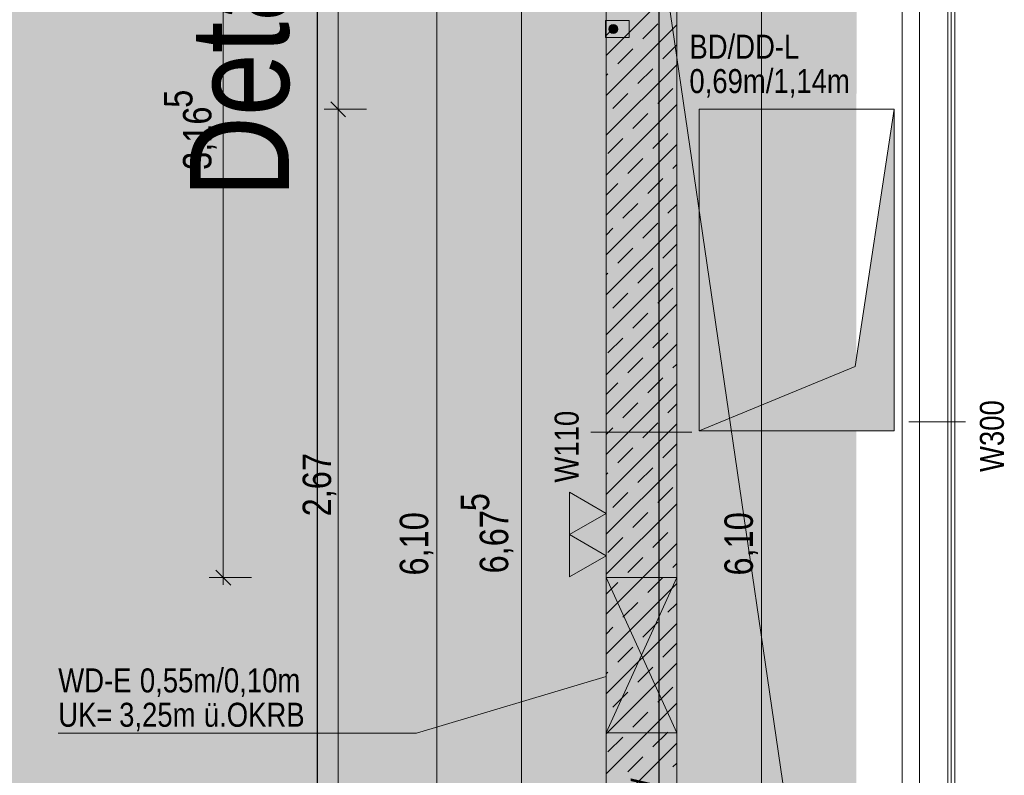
# Model space of a CAD drawing. Extents: x -620 to 300, y 62 to 1112.
# Tile 66 of 95: x -518 to -448, y 693 to 747. Entities that reach past the tile are written whole.
import ezdxf
from ezdxf.lldxf.tags import DXFTag

# ---------------------------------------------------------------- set-up
doc = ezdxf.new("R2010")
doc.units = 0
doc.layers.get('0').update_dxf_attribs({"lineweight": 13})
for name, color, linetype, lineweight, true_color in [('00 -Bauelemente -Dämmung innen', 7, 'Continuous', 9, 0xff7fe6), ('00 -Bauelemente -Gipskarton', 7, 'Continuous', 9, 0xff7fe6), ('30 -34 Innenwände- 1 tragend', 7, 'Continuous', 13, 0xdd0806), ('30 -34 Innenwände- 11 Durchbruch', 4, 'Continuous', 9, 0x00ffff), ('30 -34 Innenwände- 2 nichttragend', 7, 'Continuous', 18, 0xff7fe6), ('30 -35 Decken- 11 Durchbruch', 5, 'Continuous', 15, 0x0000ff), ('70 -72 Beschriftung- 1 Beschriftung allgemein', 7, 'Continuous', 9, 0xff6633), ('70 -72 Beschriftung- 2 Beschriftung Bauteile', 7, 'Continuous', 9, 0x9999ff), ('70 -76 Bemaßung- 2 Allgemein', 9, 'Continuous', 5, 0x808080), ('E_Leerrohr 32', 7, 'Continuous', 9, 0x00b300), ('E_Leerrohr Umrandung', 7, 'Continuous', 13, 0xffffff), ('E_Leerrohr_Detailnummer', 1, 'Continuous', 25, 0xff0000), ('E_Leerrohrdose 32', 7, 'Continuous', 9, 0x99ff99), ('iwb_Layout BA_Markierung', 7, 'Continuous', 9, 0xbadcdc), ('iwb_Schraffur_BW', 7, 'Continuous', 13, 0x7400e8), ('iwb_Sichtbeton', 2, 'Continuous', 50, 0xffff00), ('iwb_Sichtbeton-Shading', 2, 'Continuous', 50, 0xffff00)]:
    doc.layers.add(name, color=color, linetype=linetype, lineweight=lineweight, true_color=true_color)
for name, color, linetype, lineweight in [('70 -71 Achsen- 1 Gebäudeachsen', 7, 'STRICHPUNKT2-A06G9S5N8I', 18), ('70 -75 Raumstempel- 3 Wandstempel', 7, 'Continuous', 50), ('Keine', 7, 'Continuous', 9)]:
    doc.layers.add(name, color=color, linetype=linetype, lineweight=lineweight)
doc.styles.get("Standard").update_dxf_attribs({"font": 'ARIALN.TTF'})
tags = doc.linetypes.add('grob-A06G9S5M8I', pattern=[14, 3, -8, 3]).pattern_tags.tags
tags[8:9] = [DXFTag(74, 4), DXFTag(75, 0), DXFTag(340, '0'), DXFTag(46, 0.0), DXFTag(50, 0.0), DXFTag(44, 0.0), DXFTag(45, 0.0)]
tags[6:7] = [DXFTag(74, 4), DXFTag(75, 0), DXFTag(340, '0'), DXFTag(46, 0.0), DXFTag(50, 0.0), DXFTag(44, 0.0), DXFTag(45, 0.0)]
tags[4:5] = [DXFTag(74, 4), DXFTag(75, 0), DXFTag(340, '0'), DXFTag(46, 0.0), DXFTag(50, 0.0), DXFTag(44, 0.0), DXFTag(45, 0.0)]
tags = doc.linetypes.add('STRICHPUNKT2-A06G9S5N8I', pattern=[12.7, 6.35, -3.175, 0, -3.175]).pattern_tags.tags
tags[10:11] = [DXFTag(74, 4), DXFTag(75, 0), DXFTag(340, '0'), DXFTag(46, 0.0), DXFTag(50, 0.0), DXFTag(44, 0.0), DXFTag(45, 0.0)]
tags[8:9] = [DXFTag(74, 4), DXFTag(75, 0), DXFTag(340, '0'), DXFTag(46, 0.0), DXFTag(50, 0.0), DXFTag(44, 0.0), DXFTag(45, 0.0)]
tags[6:7] = [DXFTag(74, 4), DXFTag(75, 0), DXFTag(340, '0'), DXFTag(46, 0.0), DXFTag(50, 0.0), DXFTag(44, 0.0), DXFTag(45, 0.0)]
tags[4:5] = [DXFTag(74, 4), DXFTag(75, 0), DXFTag(340, '0'), DXFTag(46, 0.0), DXFTag(50, 0.0), DXFTag(44, 0.0), DXFTag(45, 0.0)]

# ---------------------------------------------------------------- blocks, each defined once
blk = doc.blocks.new('Shading-A06G9S108I', base_point=(41.621, 995.453))
at = {"layer": 'iwb_Sichtbeton-Shading', "color": 51, "true_color": 0xffff7f}
blk.add_solid([(-476.279, 643.753), (-476.879, 643.153), (-476.279, 776.653), (-476.879, 777.253)], dxfattribs=at)
blk = doc.blocks.new('Polygon-A06G9S5E8I')
at = {"color": 0, "linetype": 'ByBlock', "lineweight": -2, "ltscale": 0.13}
blk.add_solid([(-458.92, 86.609), (-538.631, 86.396), (-458.753, 1083.814), (-538.631, 1083.814)], dxfattribs=at)
blk = doc.blocks.new('Referenz-A06G9S5P8I')
at = {"layer": '00 -Bauelemente -Dämmung innen', "color": 0, "linetype": 'Continuous', "lineweight": -2, "ltscale": 0.13}
for p, q in [((-454.349, 648.474), (-454.349, 770.474)), ((-452.349, 648.474), (-452.349, 770.474))]:
    blk.add_line(p, q, dxfattribs=at)
at = {"layer": '00 -Bauelemente -Gipskarton', "color": 0, "linetype": 'Continuous', "lineweight": -2, "ltscale": 0.13}
for p, q in [((-452.349, 648.474), (-452.349, 770.474)), ((-452.099, 648.474), (-452.099, 770.474)), ((-451.849, 648.474), (-451.849, 770.474))]:
    blk.add_line(p, q, dxfattribs=at)
at = {"layer": '30 -34 Innenwände- 1 tragend', "color": 0, "linetype": 'Continuous', "lineweight": -2, "ltscale": 0.13}
for p, q in [((-476.549, 776.974), (-476.549, 643.474)), ((-471.549, 770.474), (-471.549, 643.474))]:
    blk.add_line(p, q, dxfattribs=at)
at = {"layer": '30 -34 Innenwände- 1 tragend', "color": 0, "lineweight": -2}
for p, q in [((-476.549, 776.974), (-476.549, 643.474)), ((-471.549, 770.474), (-471.549, 643.474)), ((-476.549, 744.185), (-471.549, 749.185)), ((-476.549, 744.185), (-471.549, 749.185)), ((-476.549, 741.357), (-471.549, 746.357)), ((-476.549, 741.357), (-471.549, 746.357)), ((-473.949, 745.371), (-472.888, 746.432)), ((-473.949, 745.371), (-472.888, 746.432)), ((-476.549, 745.599), (-476.07, 746.078)), ((-476.549, 745.599), (-476.07, 746.078)), ((-472.535, 743.957), (-471.549, 744.942)), ((-472.535, 743.957), (-471.549, 744.942)), ((-475.717, 743.603), (-474.656, 744.664)), ((-475.717, 743.603), (-474.656, 744.664)), ((-476.549, 738.528), (-471.549, 743.528)), ((-476.549, 738.528), (-471.549, 743.528)), ((-476.549, 742.771), (-476.424, 742.896)), ((-476.549, 742.771), (-476.424, 742.896)), ((-474.302, 742.189), (-473.242, 743.25)), ((-474.302, 742.189), (-473.242, 743.25)), ((-476.07, 740.421), (-475.009, 741.482)), ((-476.07, 740.421), (-475.009, 741.482)), ((-472.888, 740.775), (-471.827, 741.836)), ((-472.888, 740.775), (-471.827, 741.836)), ((-476.549, 735.7), (-471.549, 740.7)), ((-476.549, 735.7), (-471.549, 740.7)), ((-474.656, 739.007), (-473.595, 740.068)), ((-474.656, 739.007), (-473.595, 740.068)), ((-476.424, 737.24), (-475.363, 738.3)), ((-476.424, 737.24), (-475.363, 738.3)), ((-473.242, 737.593), (-472.181, 738.654)), ((-473.242, 737.593), (-472.181, 738.654)), ((-476.549, 732.871), (-471.549, 737.871)), ((-476.549, 732.871), (-471.549, 737.871)), ((-475.009, 735.825), (-473.949, 736.886)), ((-475.009, 735.825), (-473.949, 736.886)), ((-471.827, 736.179), (-471.549, 736.457)), ((-471.827, 736.179), (-471.549, 736.457)), ((-473.595, 734.411), (-472.535, 735.472)), ((-473.595, 734.411), (-472.535, 735.472)), ((-476.549, 734.285), (-475.717, 735.118)), ((-476.549, 734.285), (-475.717, 735.118)), ((-476.549, 730.043), (-471.549, 735.043)), ((-476.549, 730.043), (-471.549, 735.043)), ((-475.363, 732.643), (-474.302, 733.704)), ((-475.363, 732.643), (-474.302, 733.704)), ((-472.181, 732.997), (-471.549, 733.629)), ((-472.181, 732.997), (-471.549, 733.629)), ((-476.549, 727.214), (-471.549, 732.214)), ((-476.549, 727.214), (-471.549, 732.214)), ((-476.549, 731.457), (-476.07, 731.936)), ((-476.549, 731.457), (-476.07, 731.936)), ((-473.949, 731.229), (-472.888, 732.29)), ((-473.949, 731.229), (-472.888, 732.29)), ((-475.717, 729.461), (-474.656, 730.522)), ((-475.717, 729.461), (-474.656, 730.522)), ((-472.535, 729.815), (-471.549, 730.8)), ((-472.535, 729.815), (-471.549, 730.8)), ((-476.549, 724.386), (-471.549, 729.386)), ((-476.549, 724.386), (-471.549, 729.386)), ((-474.302, 728.047), (-473.242, 729.108)), ((-474.302, 728.047), (-473.242, 729.108)), ((-476.549, 728.629), (-476.424, 728.754)), ((-476.549, 728.629), (-476.424, 728.754)), ((-472.888, 726.633), (-471.827, 727.694)), ((-472.888, 726.633), (-471.827, 727.694)), ((-476.07, 726.279), (-475.009, 727.34)), ((-476.07, 726.279), (-475.009, 727.34)), ((-476.549, 721.558), (-471.549, 726.558)), ((-476.549, 721.558), (-471.549, 726.558)), ((-474.656, 724.865), (-473.595, 725.926)), ((-474.656, 724.865), (-473.595, 725.926)), ((-476.424, 723.097), (-475.363, 724.158)), ((-476.424, 723.097), (-475.363, 724.158)), ((-473.242, 723.451), (-472.181, 724.512)), ((-473.242, 723.451), (-472.181, 724.512)), ((-476.549, 718.729), (-471.549, 723.729)), ((-476.549, 718.729), (-471.549, 723.729)), ((-475.009, 721.683), (-473.949, 722.744)), ((-475.009, 721.683), (-473.949, 722.744)), ((-471.827, 722.037), (-471.549, 722.315)), ((-471.827, 722.037), (-471.549, 722.315)), ((-473.595, 720.269), (-472.535, 721.33)), ((-473.595, 720.269), (-472.535, 721.33)), ((-476.549, 720.143), (-475.717, 720.976)), ((-476.549, 720.143), (-475.717, 720.976)), ((-476.549, 715.901), (-471.549, 720.901)), ((-476.549, 715.901), (-471.549, 720.901)), ((-475.363, 718.501), (-474.302, 719.562)), ((-475.363, 718.501), (-474.302, 719.562)), ((-472.181, 718.855), (-471.549, 719.486)), ((-472.181, 718.855), (-471.549, 719.486)), ((-476.549, 713.072), (-471.549, 718.072)), ((-476.549, 713.072), (-471.549, 718.072)), ((-476.549, 717.315), (-476.07, 717.794)), ((-476.549, 717.315), (-476.07, 717.794)), ((-473.949, 717.087), (-472.888, 718.148)), ((-473.949, 717.087), (-472.888, 718.148)), ((-475.717, 715.319), (-474.656, 716.38)), ((-475.717, 715.319), (-474.656, 716.38)), ((-472.535, 715.673), (-471.549, 716.658)), ((-472.535, 715.673), (-471.549, 716.658)), ((-476.549, 710.244), (-471.549, 715.244)), ((-476.549, 710.244), (-471.549, 715.244)), ((-474.302, 713.905), (-473.242, 714.966)), ((-474.302, 713.905), (-473.242, 714.966)), ((-476.549, 714.486), (-476.424, 714.612)), ((-476.549, 714.486), (-476.424, 714.612)), ((-476.07, 712.137), (-475.009, 713.198)), ((-476.07, 712.137), (-475.009, 713.198)), ((-472.888, 712.491), (-471.827, 713.551)), ((-472.888, 712.491), (-471.827, 713.551)), ((-476.549, 707.415), (-471.549, 712.415)), ((-476.549, 707.415), (-471.549, 712.415)), ((-474.656, 710.723), (-473.595, 711.784)), ((-474.656, 710.723), (-473.595, 711.784)), ((-473.242, 709.309), (-472.181, 710.369)), ((-473.242, 709.309), (-472.181, 710.369)), ((-476.549, 704.587), (-471.549, 709.587)), ((-476.549, 704.587), (-471.549, 709.587)), ((-476.424, 708.955), (-475.363, 710.016)), ((-476.424, 708.955), (-475.363, 710.016)), ((-475.009, 707.541), (-473.949, 708.602)), ((-475.009, 707.541), (-473.949, 708.602)), ((-471.827, 707.895), (-471.549, 708.173)), ((-471.827, 707.895), (-471.549, 708.173)), ((-476.549, 706.001), (-475.717, 706.834)), ((-476.549, 706.001), (-475.717, 706.834)), ((-476.549, 701.759), (-471.549, 706.759)), ((-476.549, 701.759), (-471.549, 706.759)), ((-473.595, 706.127), (-472.535, 707.187)), ((-473.595, 706.127), (-472.535, 707.187)), ((-475.363, 704.359), (-474.302, 705.42)), ((-475.363, 704.359), (-474.302, 705.42)), ((-472.181, 704.713), (-471.549, 705.344)), ((-472.181, 704.713), (-471.549, 705.344)), ((-476.549, 698.93), (-471.549, 703.93)), ((-476.549, 698.93), (-471.549, 703.93)), ((-473.949, 702.945), (-472.888, 704.005)), ((-473.949, 702.945), (-472.888, 704.005)), ((-476.549, 703.173), (-476.07, 703.652)), ((-476.549, 703.173), (-476.07, 703.652)), ((-472.535, 701.531), (-471.549, 702.516)), ((-472.535, 701.531), (-471.549, 702.516)), ((-475.717, 701.177), (-474.656, 702.238)), ((-475.717, 701.177), (-474.656, 702.238)), ((-476.549, 696.102), (-471.549, 701.102)), ((-476.549, 696.102), (-471.549, 701.102)), ((-476.549, 700.344), (-476.424, 700.47)), ((-476.549, 700.344), (-476.424, 700.47)), ((-474.302, 699.763), (-473.242, 700.824)), ((-474.302, 699.763), (-473.242, 700.824)), ((-476.07, 697.995), (-475.009, 699.056)), ((-476.07, 697.995), (-475.009, 699.056)), ((-472.888, 698.349), (-471.827, 699.409)), ((-472.888, 698.349), (-471.827, 699.409)), ((-476.549, 693.273), (-471.549, 698.273)), ((-476.549, 693.273), (-471.549, 698.273)), ((-474.656, 696.581), (-473.595, 697.642)), ((-474.656, 696.581), (-473.595, 697.642)), ((-473.242, 695.167), (-472.181, 696.227)), ((-473.242, 695.167), (-472.181, 696.227)), ((-476.549, 690.445), (-471.549, 695.445)), ((-476.549, 690.445), (-471.549, 695.445)), ((-476.424, 694.813), (-475.363, 695.874)), ((-476.424, 694.813), (-475.363, 695.874)), ((-475.009, 693.399), (-473.949, 694.46)), ((-475.009, 693.399), (-473.949, 694.46)), ((-471.827, 693.752), (-471.549, 694.031)), ((-471.827, 693.752), (-471.549, 694.031))]:
    blk.add_line(p, q, dxfattribs=at)
at = {"layer": '30 -34 Innenwände- 11 Durchbruch', "color": 0, "linetype": 'Continuous', "lineweight": -2, "ltscale": 0.13}
for p, q in [((-476.549, 707.174), (-471.549, 707.174)), ((-471.549, 707.174), (-476.549, 696.174)), ((-471.549, 696.174), (-476.549, 707.174)), ((-476.549, 696.174), (-476.549, 707.174)), ((-476.549, 707.174), (-471.549, 696.174)), ((-471.549, 707.174), (-476.549, 696.174)), ((-471.549, 696.174), (-471.549, 707.174)), ((-476.549, 700.154), (-489.969, 696.155)), ((-515.358, 696.155), (-489.969, 696.155)), ((-476.549, 696.174), (-471.549, 696.174))]:
    blk.add_line(p, q, dxfattribs=at)
at = {"layer": '30 -34 Innenwände- 11 Durchbruch', "color": 0, "lineweight": -2}
for points in [[(-474.049, 701.674), (-476.549, 707.174), (-474.049, 707.174)], [(-474.049, 701.674), (-474.049, 707.174), (-471.549, 707.174)], [(-474.049, 696.174), (-476.549, 696.174), (-474.049, 701.674)], [(-474.049, 696.174), (-474.049, 701.674), (-471.549, 696.174)]]:
    blk.add_solid(points, dxfattribs=at)
at = {"layer": '30 -34 Innenwände- 2 nichttragend', "color": 0, "linetype": 'Continuous', "lineweight": -2, "ltscale": 0.13}
for p, q in [((-454.349, 648.474), (-454.349, 770.474)), ((-451.849, 648.474), (-451.849, 770.474))]:
    blk.add_line(p, q, dxfattribs=at)
at = {"layer": '30 -35 Decken- 11 Durchbruch', "color": 0, "linetype": 'Continuous', "lineweight": -2, "ltscale": 0.13}
for p, q in [((-469.949, 717.574), (-469.949, 740.374)), ((-469.949, 740.374), (-456.149, 740.374)), ((-456.149, 740.374), (-458.909, 722.134)), ((-456.149, 740.374), (-458.909, 722.134)), ((-456.149, 717.574), (-456.149, 740.374)), ((-458.909, 722.134), (-469.949, 717.574)), ((-458.909, 722.134), (-469.949, 717.574)), ((-469.949, 717.574), (-456.149, 717.574))]:
    blk.add_line(p, q, dxfattribs=at)
at = {"layer": '30 -35 Decken- 11 Durchbruch', "color": 0, "lineweight": -2}
for points in [[(-456.149, 717.574), (-458.909, 722.134), (-456.149, 740.374)], [(-458.909, 717.574), (-469.949, 717.574), (-458.909, 722.134)], [(-458.909, 717.574), (-458.909, 722.134), (-456.149, 717.574)]]:
    blk.add_solid(points, dxfattribs=at)
at = {"layer": '70 -71 Achsen- 1 Gebäudeachsen', "color": 0, "linetype": 'STRICHPUNKT2-A06G9S5N8I', "lineweight": -2, "ltscale": 0.13}
blk.add_line((-455.579, 1084.393), (-455.579, 84.953), dxfattribs=at)
at = {"layer": '70 -72 Beschriftung- 1 Beschriftung allgemein', "color": 0, "linetype": 'grob-A06G9S5M8I', "lineweight": -2, "ltscale": 0.13}
for q in [(-476.549, 605.474), (-451.549, 606.974)]:
    blk.add_line((-476.549, 778.474), q, dxfattribs=at)
at = {"layer": '70 -72 Beschriftung- 2 Beschriftung Bauteile', "color": 0, "lineweight": -2}
for p, q in [((-476.549, 711.724), (-479.147, 713.224)), ((-479.147, 713.224), (-479.147, 710.224)), ((-479.147, 710.224), (-476.549, 711.724)), ((-476.549, 708.724), (-479.147, 710.224)), ((-479.147, 710.224), (-479.147, 707.224)), ((-479.147, 707.224), (-476.549, 708.724))]:
    blk.add_line(p, q, dxfattribs=at)
at = {"layer": '70 -75 Raumstempel- 3 Wandstempel', "color": 0, "linetype": 'Continuous', "lineweight": -2, "ltscale": 0.13}
blk.add_line((-451.099, 718.224), (-455.099, 718.224), dxfattribs=at)
at = {"layer": '70 -76 Bemaßung- 2 Allgemein', "color": 0, "linetype": 'Continuous', "lineweight": -2, "ltscale": 0.13}
for p, q in [((-482.549, 644.535), (-482.549, 775.914)), ((-503.672, 708.235), (-503.672, 769.414)), ((-495.529, 741.435), (-495.529, 769.414)), ((-488.549, 649.535), (-488.549, 769.414)), ((-465.549, 649.535), (-465.549, 769.414)), ((-494.999, 739.844), (-496.06, 740.905)), ((-496.06, 740.905), (-494.999, 739.844)), ((-495.529, 739.874), (-495.529, 741.435)), ((-495.529, 740.874), (-495.529, 739.314)), ((-493.529, 740.374), (-496.529, 740.374)), ((-493.529, 740.374), (-496.529, 740.374)), ((-495.529, 688.035), (-495.529, 739.314)), ((-503.672, 706.674), (-503.672, 708.235)), ((-503.141, 706.644), (-504.203, 707.705)), ((-501.672, 707.174), (-504.672, 707.174))]:
    blk.add_line(p, q, dxfattribs=at)
at = {"layer": 'Keine', "color": 0, "lineweight": -2}
blk.add_line((-477.634, 717.474), (-470.464, 717.474), dxfattribs=at)
at = {"layer": '30 -34 Innenwände- 11 Durchbruch', "color": 0, "linetype": 'Continuous', "lineweight": -2, "ltscale": 0.13, "char_height": 1.7, "attachment_point": 1}
for s, insert in [('{\\fArial Narrow;WD-E}', (-515.358, 700.738)), ('{\\fArial Narrow;0,55m/0,10m}', (-509.577, 700.738)), ('{\\fArial Narrow;UK=}', (-515.358, 698.302)), ('{\\fArial Narrow;3,25m}', (-511.047, 698.302)), ('{\\fArial Narrow;ü.OKRB}', (-505.049, 698.302))]:
    blk.add_mtext(s, dxfattribs=dict(at, insert=insert))
at = {"layer": '30 -35 Decken- 11 Durchbruch', "color": 0, "linetype": 'Continuous', "lineweight": -2, "ltscale": 0.13, "char_height": 1.7, "attachment_point": 1}
for s, insert in [('{\\fArial Narrow;BD/DD-L}', (-470.649, 745.659)), ('{\\fArial Narrow;0,69m/1,14m}', (-470.649, 743.223))]:
    blk.add_mtext(s, dxfattribs=dict(at, insert=insert))
at = {"layer": '70 -75 Raumstempel- 3 Wandstempel', "color": 0, "linetype": 'ByBlock', "lineweight": -2, "ltscale": 0.13, "char_height": 1.7, "attachment_point": 1, "rotation": 90}
for s, insert in [('{\\fArial Narrow;W300}', (-450.07, 714.662)), ('{\\fArial Narrow;W110}', (-480.195, 713.912)), ('{\\fArial Narrow;BW}', (-474.818, 689.816))]:
    blk.add_mtext(s, dxfattribs=dict(at, insert=insert))
at = {"layer": '70 -76 Bemaßung- 2 Allgemein', "color": 0, "linetype": 'Continuous', "lineweight": -2, "ltscale": 0.13, "char_height": 2.01377, "attachment_point": 1, "rotation": 90}
for s, insert in [('{\\fArial Narrow;5}', (-507.865, 740.476)), ('{\\fArial Narrow;3,16}', (-506.522, 736.078)), ('{\\fArial Narrow;2,67}', (-498.045, 711.515)), ('{\\fArial Narrow;5}', (-486.842, 711.882)), ('{\\fArial Narrow;6,10}', (-491.165, 707.324)), ('{\\fArial Narrow;6,67}', (-485.499, 707.472)), ('{\\fArial Narrow;6,10}', (-468.165, 707.324))]:
    blk.add_mtext(s, dxfattribs=dict(at, insert=insert))
blk = doc.blocks.new('Referenz-A06G9S5R8I')
at = {"layer": 'iwb_Schraffur_BW', "linetype": 'Continuous', "ltscale": 0.13}
blk.add_hatch(color=256, dxfattribs=at).paths.add_polyline_path([(-476.577, 643.453), (-476.577, 776.953), (-454.579, 776.953), (-454.579, 785.393), (-448.479, 785.393), (-448.479, 779.353), (-451.079, 779.353), (-451.079, 770.453), (-471.577, 770.453), (-471.577, 648.476), (-451.579, 648.476), (-451.579, 643.453)])
at = {"layer": 'iwb_Sichtbeton', "linetype": 'Continuous', "ltscale": 0.5}
blk.add_solid([(-476.279, 643.753), (-476.879, 643.153), (-476.279, 776.653), (-476.879, 777.253)], dxfattribs=at)
blk = doc.blocks.new('Polygon-A06G9S758I')
at = {"color": 0, "linetype": 'ByBlock', "lineweight": -2, "ltscale": 0.13}
blk.add_solid([(-476.589, 746.663), (-474.909, 746.663), (-476.589, 745.463), (-474.909, 745.463)], dxfattribs=at)
blk = doc.blocks.new('Polygon-A06G9S7F8I')
at = {"color": 0, "linetype": 'ByBlock', "lineweight": -2, "ltscale": 0.25}
for p, q in [((-497, 641.35), (-497, 782.738)), ((-472.808, 782.738), (-472.808, 641.35))]:
    blk.add_line(p, q, dxfattribs=at)
blk = doc.blocks.new('Schraffur-A06G9S7P8I')
at = {"linetype": 'ByBlock', "lineweight": -2, "ltscale": 0.13}
blk.add_hatch(color=0, dxfattribs=at).paths.add_polyline_path([(-476.043, 745.741), (-476.119, 745.75), (-476.191, 745.777), (-476.255, 745.821), (-476.306, 745.879), (-476.342, 745.947), (-476.36, 746.022), (-476.36, 746.099), (-476.342, 746.174), (-476.306, 746.242), (-476.255, 746.3), (-476.191, 746.344), (-476.119, 746.371), (-476.043, 746.381), (-475.966, 746.371), (-475.894, 746.344), (-475.83, 746.3), (-475.779, 746.242), (-475.743, 746.174), (-475.725, 746.099), (-475.725, 746.022), (-475.743, 745.947), (-475.779, 745.879), (-475.83, 745.821), (-475.894, 745.777), (-475.966, 745.75)])
blk = doc.blocks.new('Einzeiliger Text-A06G9S7R8I')
at = {"color": 0, "lineweight": -2, "insert": (-506.023, 734.104), "char_height": 7, "attachment_point": 1, "rotation": 90}
blk.add_mtext('{\\fArial Narrow;Detail 3}', dxfattribs=at)
blk = doc.blocks.new('Kreis-A06G9S818I')
at = {"color": 0, "linetype": 'ByBlock', "lineweight": -2, "ltscale": 0.13}
blk.add_circle((-476.043, 746.061), 0.32, dxfattribs=at)
blk = doc.blocks.new('Polygon-A06G9S898I')
at = {"color": 0, "linetype": 'ByBlock', "lineweight": -2, "ltscale": 0.13}
for p, q in [((-476.589, 746.663), (-474.909, 746.663)), ((-476.589, 745.463), (-476.589, 746.663)), ((-474.909, 746.663), (-474.909, 745.463)), ((-474.909, 745.463), (-476.589, 745.463))]:
    blk.add_line(p, q, dxfattribs=at)

msp = doc.modelspace()

# ---------------------------------------------------------------- block references
at = {"color": 8, "lineweight": 13, "ltscale": 0.13, "true_color": 0x808080}
msp.add_blockref('Referenz-A06G9S5P8I', (0, 0), dxfattribs=at)
at = {"color": 8, "lineweight": 25, "ltscale": 0.25, "true_color": 0x808080}
msp.add_blockref('Referenz-A06G9S5R8I', (0, 0), dxfattribs=at)
msp.add_blockref('Shading-A06G9S108I', (41.621, 995.453))
at = {"layer": 'E_Leerrohr 32', "ltscale": 0.13}
msp.add_blockref('Schraffur-A06G9S7P8I', (0, 0), dxfattribs=at)
at = {"layer": 'E_Leerrohr Umrandung', "ltscale": 0.13}
msp.add_blockref('Kreis-A06G9S818I', (0, 0), dxfattribs=at)
at = {"layer": 'E_Leerrohr_Detailnummer', "ltscale": 0.25}
for name in ['Polygon-A06G9S7F8I', 'Einzeiliger Text-A06G9S7R8I']:
    msp.add_blockref(name, (0, 0), dxfattribs=at)
at = {"layer": 'E_Leerrohrdose 32', "ltscale": 0.13}
msp.add_blockref('Polygon-A06G9S758I', (0, 0), dxfattribs=at)
at = {"layer": 'E_Leerrohrdose 32', "color": 7, "ltscale": 0.13, "true_color": 0xffffff}
msp.add_blockref('Polygon-A06G9S898I', (0, 0), dxfattribs=at)
at = {"layer": 'iwb_Layout BA_Markierung', "ltscale": 0.13}
msp.add_blockref('Polygon-A06G9S5E8I', (0, 0), dxfattribs=at)

doc.saveas('drawing.dxf')
